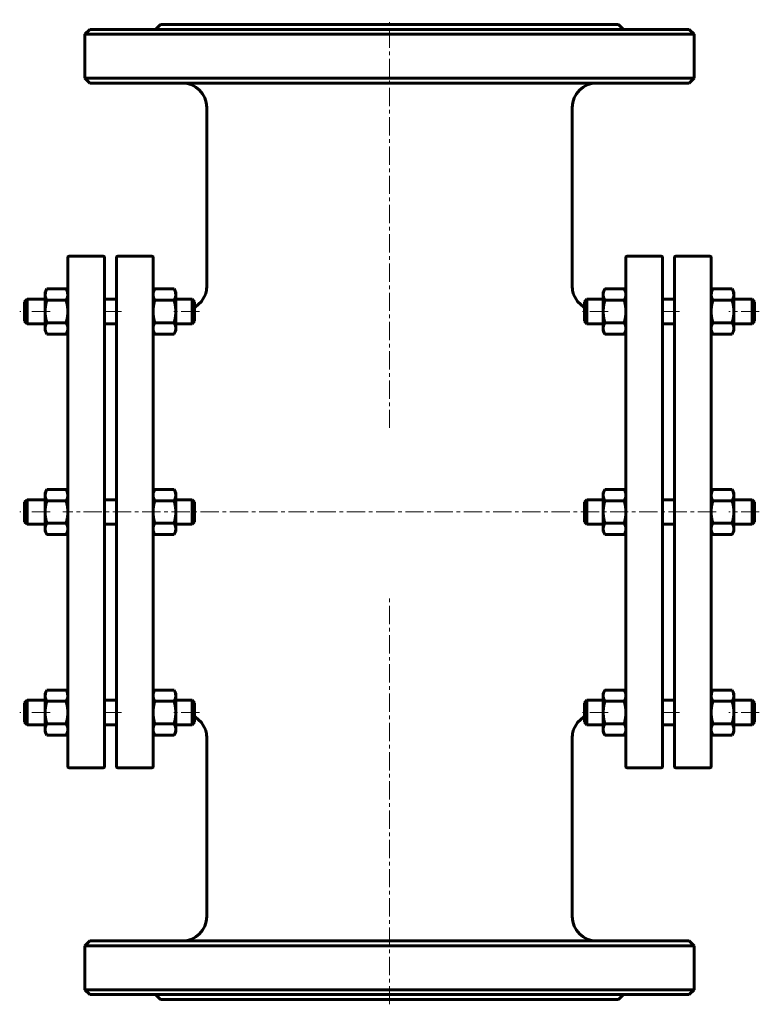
# Model space of a CAD drawing. Header units: millimetres. Extents: x 319 to 623, y 20 to 424.
import ezdxf

# ---------------------------------------------------------------- set-up
doc = ezdxf.new("R2010")
doc.units = ezdxf.units.MM
doc.linetypes.add('K5LT_AXLED', pattern=[12, 7.5, -1.5, 1.5, -1.5])
doc.linetypes.add('K5LT_BASIC', pattern=[0])
doc.layers.add('Системный слой (1)', color=7, linetype='Continuous', true_color=0x6c6c6c)

# ---------------------------------------------------------------- blocks, each defined once
blk = doc.blocks.new('U0')
at = {"layer": 'Системный слой (1)', "linetype": 'K5LT_BASIC', "lineweight": 60}
for p, q in [((382.58, 148.48), (382.57, 148.48)), ((382.98, 147.67), (382.58, 148.48)), ((383.21, 146.91), (382.98, 147.67)), ((383.29, 146.18), (383.21, 146.91))]:
    blk.add_line(p, q, dxfattribs=at)
blk = doc.blocks.new('U1')
at = {"layer": 'Системный слой (1)', "linetype": 'K5LT_BASIC', "lineweight": 60}
for p, q in [((374.07, 146.91), (373.99, 146.18)), ((374.3, 147.67), (374.07, 146.91)), ((374.7, 148.48), (374.3, 147.67)), ((374.7, 148.48), (374.7, 148.48))]:
    blk.add_line(p, q, dxfattribs=at)
blk = doc.blocks.new('U2')
at = {"layer": 'Системный слой (1)', "linetype": 'K5LT_BASIC', "lineweight": 60}
for p, q in [((603.07, 311.46), (602.99, 310.72)), ((603.3, 312.21), (603.07, 311.46)), ((603.7, 313.03), (603.3, 312.21)), ((603.7, 313.03), (603.7, 313.03))]:
    blk.add_line(p, q, dxfattribs=at)
blk = doc.blocks.new('U3')
at = {"layer": 'Системный слой (1)', "linetype": 'K5LT_BASIC', "lineweight": 60}
for p, q in [((611.58, 313.03), (611.57, 313.03)), ((611.98, 312.21), (611.58, 313.03)), ((612.21, 311.46), (611.98, 312.21)), ((612.29, 310.72), (612.21, 311.46))]:
    blk.add_line(p, q, dxfattribs=at)
blk = doc.blocks.new('U4')
at = {"layer": 'Системный слой (1)', "linetype": 'K5LT_BASIC', "lineweight": 60}
for p, q in [((338.28, 313.02), (338.27, 313.03)), ((338.68, 312.21), (338.28, 313.02)), ((338.91, 311.46), (338.68, 312.21)), ((338.99, 310.72), (338.91, 311.46))]:
    blk.add_line(p, q, dxfattribs=at)
blk = doc.blocks.new('U5')
at = {"layer": 'Системный слой (1)', "linetype": 'K5LT_BASIC', "lineweight": 60}
for p, q in [((329.77, 311.46), (329.69, 310.72)), ((330, 312.21), (329.77, 311.46)), ((330.4, 313.02), (330, 312.21)), ((330.4, 313.03), (330.4, 313.02))]:
    blk.add_line(p, q, dxfattribs=at)
blk = doc.blocks.new('U6')
at = {"layer": 'Системный слой (1)', "linetype": 'K5LT_BASIC', "lineweight": 60}
for p, q in [((374.7, 230.75), (374.3, 229.94)), ((374.7, 230.76), (374.7, 230.75)), ((374.07, 229.19), (373.99, 228.45)), ((374.3, 229.94), (374.07, 229.19))]:
    blk.add_line(p, q, dxfattribs=at)
blk = doc.blocks.new('U7')
at = {"layer": 'Системный слой (1)', "linetype": 'K5LT_BASIC', "lineweight": 60}
for p, q in [((382.58, 230.75), (382.57, 230.76)), ((382.98, 229.94), (382.58, 230.75)), ((383.21, 229.19), (382.98, 229.94)), ((383.29, 228.45), (383.21, 229.19))]:
    blk.add_line(p, q, dxfattribs=at)
blk = doc.blocks.new('U8')
at = {"layer": 'Системный слой (1)', "linetype": 'K5LT_BASIC', "lineweight": 60}
for p, q in [((603.07, 146.91), (602.99, 146.18)), ((603.3, 147.67), (603.07, 146.91)), ((603.7, 148.48), (603.3, 147.67)), ((603.7, 148.48), (603.7, 148.48))]:
    blk.add_line(p, q, dxfattribs=at)
blk = doc.blocks.new('U9')
at = {"layer": 'Системный слой (1)', "linetype": 'K5LT_BASIC', "lineweight": 60}
for p, q in [((611.58, 148.48), (611.57, 148.48)), ((611.98, 147.67), (611.58, 148.48)), ((612.21, 146.91), (611.98, 147.67)), ((612.29, 146.18), (612.21, 146.91))]:
    blk.add_line(p, q, dxfattribs=at)
blk = doc.blocks.new('U10')
at = {"layer": 'Системный слой (1)', "linetype": 'K5LT_BASIC', "lineweight": 60}
for p, q in [((374.07, 311.46), (373.99, 310.72)), ((374.3, 312.21), (374.07, 311.46)), ((374.7, 313.03), (374.3, 312.21)), ((374.7, 313.03), (374.7, 313.03))]:
    blk.add_line(p, q, dxfattribs=at)
blk = doc.blocks.new('U11')
at = {"layer": 'Системный слой (1)', "linetype": 'K5LT_BASIC', "lineweight": 60}
for p, q in [((382.58, 313.02), (382.57, 313.03)), ((382.98, 312.21), (382.58, 313.02)), ((383.21, 311.46), (382.98, 312.21)), ((383.29, 310.72), (383.21, 311.46))]:
    blk.add_line(p, q, dxfattribs=at)
blk = doc.blocks.new('U12')
at = {"layer": 'Системный слой (1)', "linetype": 'K5LT_BASIC', "lineweight": 60}
for p, q in [((338.28, 148.48), (338.27, 148.48)), ((338.68, 147.67), (338.28, 148.48)), ((338.91, 146.91), (338.68, 147.67)), ((338.99, 146.18), (338.91, 146.91))]:
    blk.add_line(p, q, dxfattribs=at)
blk = doc.blocks.new('U13')
at = {"layer": 'Системный слой (1)', "linetype": 'K5LT_BASIC', "lineweight": 60}
for p, q in [((329.77, 146.91), (329.69, 146.18)), ((330, 147.67), (329.77, 146.91)), ((330.4, 148.48), (330, 147.67)), ((330.4, 148.48), (330.4, 148.48))]:
    blk.add_line(p, q, dxfattribs=at)
blk = doc.blocks.new('U14')
at = {"layer": 'Системный слой (1)', "linetype": 'K5LT_BASIC', "lineweight": 60}
for p, q in [((338.28, 230.75), (338.27, 230.76)), ((338.68, 229.94), (338.28, 230.75)), ((338.91, 229.19), (338.68, 229.94)), ((338.99, 228.45), (338.91, 229.19))]:
    blk.add_line(p, q, dxfattribs=at)
blk = doc.blocks.new('U15')
at = {"layer": 'Системный слой (1)', "linetype": 'K5LT_BASIC', "lineweight": 60}
for p, q in [((330.4, 230.75), (330, 229.94)), ((330.4, 230.76), (330.4, 230.75)), ((329.77, 229.19), (329.69, 228.45)), ((330, 229.94), (329.77, 229.19))]:
    blk.add_line(p, q, dxfattribs=at)
blk = doc.blocks.new('U16')
at = {"layer": 'Системный слой (1)', "linetype": 'K5LT_BASIC', "lineweight": 60}
for p, q in [((603.7, 230.75), (603.3, 229.94)), ((603.7, 230.76), (603.7, 230.75)), ((603.07, 229.19), (602.99, 228.45)), ((603.3, 229.94), (603.07, 229.19))]:
    blk.add_line(p, q, dxfattribs=at)
blk = doc.blocks.new('U17')
at = {"layer": 'Системный слой (1)', "linetype": 'K5LT_BASIC', "lineweight": 60}
for p, q in [((611.58, 230.75), (611.57, 230.76)), ((611.98, 229.94), (611.58, 230.75)), ((612.21, 229.19), (611.98, 229.94)), ((612.29, 228.45), (612.21, 229.19))]:
    blk.add_line(p, q, dxfattribs=at)
blk = doc.blocks.new('U18')
at = {"layer": 'Системный слой (1)', "linetype": 'K5LT_BASIC', "lineweight": 60}
for p, q in [((391.25, 137.52), (390.99, 137.67)), ((393.84, 135.2), (391.25, 137.52)), ((395.43, 132.29), (393.84, 135.2)), ((395.85, 130.68), (395.43, 132.29)), ((395.95, 129.86), (395.85, 130.68)), ((395.98, 129.44), (395.95, 129.86)), ((395.99, 129.23), (395.98, 129.44)), ((395.99, 129.13), (395.99, 129.23)), ((395.99, 129.08), (395.99, 129.13)), ((395.99, 129.05), (395.99, 129.08)), ((395.99, 129.04), (395.99, 129.05)), ((395.99, 129.03), (395.99, 129.04)), ((395.99, 129.02), (395.99, 129.03)), ((395.99, 129.03), (395.99, 129.03)), ((395.99, 129.03), (395.99, 129.03)), ((395.99, 129.03), (395.99, 129.03)), ((395.99, 129.03), (395.99, 129.03)), ((395.99, 129.02), (395.99, 129.02)), ((395.99, 129.02), (395.99, 129.02)), ((395.99, 129.02), (395.99, 129.02)), ((395.99, 129.02), (395.99, 129.02))]:
    blk.add_line(p, q, dxfattribs=at)
blk = doc.blocks.new('U19')
at = {"layer": 'Системный слой (1)', "linetype": 'K5LT_BASIC', "lineweight": 60}
for p, q in [((548.14, 135.2), (550.72, 137.52)), ((550.72, 137.52), (550.99, 137.67)), ((546.54, 132.29), (548.14, 135.2)), ((545.99, 129.23), (546, 129.44)), ((546, 129.44), (546.02, 129.86)), ((546.02, 129.86), (546.13, 130.68)), ((546.13, 130.68), (546.54, 132.29)), ((545.99, 129.13), (545.99, 129.23)), ((545.99, 129.08), (545.99, 129.13)), ((545.99, 129.05), (545.99, 129.08)), ((545.99, 129.04), (545.99, 129.05)), ((545.99, 129.03), (545.99, 129.04)), ((545.99, 129.02), (545.99, 129.03)), ((545.99, 129.03), (545.99, 129.03)), ((545.99, 129.03), (545.99, 129.03)), ((545.99, 129.03), (545.99, 129.03)), ((545.99, 129.03), (545.99, 129.03)), ((545.99, 129.02), (545.99, 129.02)), ((545.99, 129.02), (545.99, 129.02)), ((545.99, 129.02), (545.99, 129.02)), ((545.99, 129.02), (545.99, 129.02))]:
    blk.add_line(p, q, dxfattribs=at)
blk = doc.blocks.new('U20')
at = {"layer": 'Системный слой (1)', "linetype": 'K5LT_BASIC', "lineweight": 60}
for p, q in [((395.85, 312.35), (395.43, 310.74)), ((395.95, 313.18), (395.85, 312.35)), ((395.98, 313.59), (395.95, 313.18)), ((395.99, 313.8), (395.98, 313.59)), ((395.99, 314.02), (395.99, 314.02)), ((395.99, 314.02), (395.99, 314.01)), ((395.99, 314.01), (395.99, 314.01)), ((395.99, 314.01), (395.99, 314.01)), ((395.99, 314.01), (395.99, 314.01)), ((395.99, 314.01), (395.99, 314.01)), ((395.99, 314.01), (395.99, 314.01)), ((395.99, 314.01), (395.99, 314.01)), ((395.99, 314.01), (395.99, 314)), ((395.99, 314), (395.99, 314)), ((395.99, 314), (395.99, 313.98)), ((395.99, 313.98), (395.99, 313.96)), ((395.99, 313.96), (395.99, 313.91)), ((395.99, 313.91), (395.99, 313.8)), ((393.84, 307.83), (391.25, 305.52)), ((395.43, 310.74), (393.84, 307.83)), ((391.25, 305.52), (390.99, 305.36))]:
    blk.add_line(p, q, dxfattribs=at)
blk = doc.blocks.new('U21')
at = {"layer": 'Системный слой (1)', "linetype": 'K5LT_BASIC', "lineweight": 60}
for p, q in [((545.99, 314.02), (545.99, 314.02)), ((545.99, 314.02), (545.99, 314.01)), ((545.99, 314.01), (545.99, 314.01)), ((545.99, 314.01), (545.99, 314.01)), ((545.99, 314.01), (545.99, 314.01)), ((545.99, 314.01), (545.99, 314.01)), ((545.99, 314.01), (545.99, 314.01)), ((545.99, 314.01), (545.99, 314.01)), ((545.99, 314.01), (545.99, 314)), ((545.99, 314), (545.99, 314)), ((545.99, 314), (545.99, 313.98)), ((545.99, 313.98), (545.99, 313.96)), ((545.99, 313.96), (545.99, 313.91)), ((545.99, 313.91), (545.99, 313.8)), ((545.99, 313.8), (546, 313.59)), ((546, 313.59), (546.02, 313.18)), ((546.02, 313.18), (546.13, 312.35)), ((546.13, 312.35), (546.54, 310.74)), ((546.54, 310.74), (548.14, 307.83)), ((548.14, 307.83), (550.72, 305.52)), ((550.72, 305.52), (550.99, 305.36))]:
    blk.add_line(p, q, dxfattribs=at)

msp = doc.modelspace()

# ---------------------------------------------------------------- linework, layer by layer
at = {"layer": 'Системный слой (1)', "linetype": 'K5LT_BASIC', "lineweight": 60}
for p, q in [((376.99, 421.52), (374.99, 419.52)), ((376.99, 421.52), (564.99, 421.52)), ((564.99, 421.52), (566.99, 419.52)), ((347.99, 419.52), (345.99, 417.52)), ((345.99, 399.52), (345.99, 417.52)), ((345.99, 417.52), (595.99, 417.52)), ((347.99, 419.52), (593.99, 419.52)), ((593.99, 419.52), (595.99, 417.52)), ((595.99, 399.52), (595.99, 417.52)), ((347.99, 397.52), (345.99, 399.52)), ((595.99, 399.52), (345.99, 399.52)), ((347.99, 397.52), (593.99, 397.52)), ((593.99, 397.52), (595.99, 399.52)), ((395.99, 314.02), (395.99, 387.52)), ((545.99, 314.02), (545.99, 387.52)), ((338.99, 117.02), (338.99, 326.02)), ((339.49, 326.52), (353.49, 326.52)), ((353.99, 326.02), (353.99, 117.02)), ((358.99, 117.02), (358.99, 326.02)), ((373.49, 326.52), (359.49, 326.52)), ((373.99, 326.02), (373.99, 117.02)), ((567.99, 326.02), (567.99, 117.02)), ((582.49, 326.52), (568.49, 326.52)), ((582.99, 117.02), (582.99, 326.02)), ((587.99, 326.02), (587.99, 117.02)), ((588.49, 326.52), (602.49, 326.52)), ((602.99, 117.02), (602.99, 326.02)), ((329.69, 311.79), (330.4, 313.02)), ((329.69, 310.72), (329.69, 311.79)), ((330.4, 313.03), (338.27, 313.03)), ((338.99, 311.79), (338.28, 313.02)), ((373.99, 311.79), (374.7, 313.03)), ((374.7, 313.03), (382.57, 313.03)), ((383.29, 311.79), (382.58, 313.03)), ((383.29, 311.79), (383.29, 310.72)), ((558.69, 311.79), (559.4, 313.03)), ((558.69, 310.72), (558.69, 311.79)), ((559.4, 313.03), (567.27, 313.03)), ((567.99, 311.79), (567.27, 313.03)), ((602.99, 311.79), (603.7, 313.03)), ((603.7, 313.03), (611.57, 313.03)), ((612.29, 311.79), (611.58, 313.03)), ((612.29, 311.79), (612.29, 310.72)), ((321.24, 307.79), (322.24, 308.79)), ((321.24, 299.79), (321.24, 307.79)), ((322.24, 308.79), (322.24, 298.79)), ((322.24, 308.79), (329.69, 308.79)), ((329.69, 303.8), (329.69, 310.72)), ((330.4, 308.42), (338.27, 308.42)), ((353.99, 308.79), (358.99, 308.79)), ((374.7, 308.41), (382.57, 308.41)), ((383.29, 310.72), (383.29, 303.8)), ((383.29, 308.79), (389.99, 308.79)), ((390.99, 307.79), (389.99, 308.79)), ((389.99, 298.79), (389.99, 308.79)), ((390.99, 307.79), (390.99, 299.79)), ((550.99, 307.79), (551.99, 308.79)), ((550.99, 307.79), (550.99, 299.79)), ((551.99, 298.79), (551.99, 308.79)), ((551.99, 308.79), (558.69, 308.79)), ((558.69, 303.79), (558.69, 310.72)), ((559.4, 308.41), (567.27, 308.41)), ((582.99, 308.79), (587.99, 308.79)), ((603.7, 308.41), (611.57, 308.41)), ((612.29, 310.72), (612.29, 303.79)), ((612.29, 308.79), (619.74, 308.79)), ((619.74, 308.79), (619.74, 298.79)), ((620.74, 307.79), (619.74, 308.79)), ((620.74, 299.79), (620.74, 307.79)), ((329.69, 296.87), (329.69, 303.8)), ((383.29, 303.8), (383.29, 296.86)), ((558.69, 296.86), (558.69, 303.79)), ((612.29, 303.79), (612.29, 296.86)), ((321.24, 299.79), (322.24, 298.79)), ((330.4, 299.18), (338.27, 299.18)), ((374.7, 299.18), (382.57, 299.18)), ((390.99, 299.79), (389.99, 298.79)), ((550.99, 299.79), (551.99, 298.79)), ((559.4, 299.17), (567.27, 299.17)), ((603.7, 299.18), (611.57, 299.18)), ((620.74, 299.79), (619.74, 298.79)), ((322.24, 298.79), (329.69, 298.79)), ((329.69, 295.79), (329.69, 296.87)), ((329.69, 295.79), (330.4, 294.56)), ((338.99, 295.79), (338.28, 294.56)), ((353.99, 298.79), (358.99, 298.79)), ((373.99, 295.79), (374.7, 294.56)), ((383.29, 295.79), (382.58, 294.56)), ((383.29, 298.79), (389.99, 298.79)), ((383.29, 296.86), (383.29, 295.79)), ((551.99, 298.79), (558.69, 298.79)), ((558.69, 295.79), (558.69, 296.86)), ((558.69, 295.79), (559.4, 294.55)), ((567.99, 295.79), (567.27, 294.55)), ((582.99, 298.79), (587.99, 298.79)), ((602.99, 295.79), (603.7, 294.56)), ((612.29, 295.79), (611.58, 294.56)), ((612.29, 298.79), (619.74, 298.79)), ((612.29, 296.86), (612.29, 295.79)), ((330.4, 294.55), (330.4, 294.56)), ((330.4, 294.55), (338.27, 294.55)), ((338.28, 294.56), (338.27, 294.55)), ((374.7, 294.55), (374.7, 294.56)), ((374.7, 294.55), (382.57, 294.55)), ((382.58, 294.56), (382.57, 294.55)), ((559.4, 294.55), (567.27, 294.55)), ((603.7, 294.55), (603.7, 294.56)), ((603.7, 294.55), (611.57, 294.55)), ((611.58, 294.56), (611.57, 294.55)), ((329.69, 229.52), (330.4, 230.75)), ((330.4, 230.76), (338.27, 230.76)), ((338.99, 229.52), (338.28, 230.75)), ((373.99, 229.52), (374.7, 230.75)), ((374.7, 230.76), (382.57, 230.76)), ((383.29, 229.52), (382.58, 230.75)), ((558.69, 229.52), (559.4, 230.76)), ((559.4, 230.76), (567.27, 230.76)), ((567.99, 229.52), (567.27, 230.76)), ((602.99, 229.52), (603.7, 230.75)), ((603.7, 230.76), (611.57, 230.76)), ((612.29, 229.52), (611.58, 230.75)), ((612.29, 229.52), (611.58, 230.75)), ((321.24, 225.52), (322.24, 226.52)), ((322.24, 226.52), (322.24, 216.52)), ((322.24, 226.52), (329.69, 226.52)), ((329.69, 228.45), (329.69, 229.52)), ((329.69, 221.53), (329.69, 228.45)), ((353.99, 226.52), (358.99, 226.52)), ((383.29, 229.52), (383.29, 228.45)), ((383.29, 228.45), (383.29, 221.52)), ((383.29, 226.52), (389.99, 226.52)), ((389.99, 216.52), (389.99, 226.52)), ((390.99, 225.52), (389.99, 226.52)), ((550.99, 225.52), (551.99, 226.52)), ((551.99, 216.52), (551.99, 226.52)), ((551.99, 226.52), (558.69, 226.52)), ((558.69, 228.45), (558.69, 229.52)), ((558.69, 221.52), (558.69, 228.45)), ((582.99, 226.52), (587.99, 226.52)), ((612.29, 229.52), (612.29, 228.45)), ((612.29, 228.45), (612.29, 221.52)), ((612.29, 226.52), (619.74, 226.52)), ((620.74, 225.52), (619.74, 226.52)), ((619.74, 226.52), (619.74, 216.52)), ((321.24, 217.52), (321.24, 225.52)), ((330.4, 226.14), (338.27, 226.14)), ((374.7, 226.14), (382.57, 226.14)), ((390.99, 225.52), (390.99, 217.52)), ((550.99, 225.52), (550.99, 217.52)), ((559.4, 226.14), (567.27, 226.14)), ((603.7, 226.14), (611.57, 226.14)), ((620.74, 217.52), (620.74, 225.52)), ((329.69, 214.59), (329.69, 221.53)), ((383.29, 221.52), (383.29, 214.59)), ((558.69, 214.59), (558.69, 221.52)), ((612.29, 221.52), (612.29, 214.59)), ((321.24, 217.52), (322.24, 216.52)), ((322.24, 216.52), (329.69, 216.52)), ((329.69, 213.52), (329.69, 214.59)), ((330.4, 216.91), (338.27, 216.91)), ((353.99, 216.52), (358.99, 216.52)), ((374.7, 216.9), (382.57, 216.9)), ((383.29, 216.52), (389.99, 216.52)), ((383.29, 214.59), (383.29, 213.52)), ((390.99, 217.52), (389.99, 216.52)), ((550.99, 217.52), (551.99, 216.52)), ((551.99, 216.52), (558.69, 216.52)), ((558.69, 213.52), (558.69, 214.59)), ((559.4, 216.9), (567.27, 216.9)), ((582.99, 216.52), (587.99, 216.52)), ((603.7, 216.9), (611.57, 216.9)), ((612.29, 216.52), (619.74, 216.52)), ((612.29, 214.59), (612.29, 213.52)), ((620.74, 217.52), (619.74, 216.52)), ((329.69, 213.52), (330.4, 212.28)), ((330.4, 212.28), (330.4, 212.28)), ((330.4, 212.28), (338.27, 212.28)), ((338.28, 212.28), (338.27, 212.28)), ((338.99, 213.52), (338.28, 212.28)), ((338.28, 212.28), (338.28, 212.28)), ((373.99, 213.52), (374.7, 212.28)), ((374.7, 212.28), (382.57, 212.28)), ((374.7, 212.28), (374.7, 212.28)), ((382.58, 212.28), (382.57, 212.28)), ((383.29, 213.52), (382.58, 212.28)), ((558.69, 213.52), (559.4, 212.28)), ((559.4, 212.28), (567.27, 212.28)), ((567.99, 213.52), (567.27, 212.28)), ((602.99, 213.52), (603.7, 212.28)), ((603.7, 212.28), (611.57, 212.28)), ((603.7, 212.28), (603.7, 212.28)), ((611.58, 212.28), (611.57, 212.28)), ((612.29, 213.52), (611.58, 212.28)), ((611.58, 212.28), (611.58, 212.28)), ((329.69, 147.25), (330.4, 148.48)), ((329.69, 146.18), (329.69, 147.25)), ((329.69, 139.25), (329.69, 146.18)), ((330.4, 148.48), (338.27, 148.48)), ((338.99, 147.25), (338.28, 148.48)), ((373.99, 147.25), (374.7, 148.48)), ((374.7, 148.48), (382.57, 148.48)), ((383.29, 147.25), (382.58, 148.48)), ((383.29, 147.25), (383.29, 146.18)), ((383.29, 146.18), (383.29, 139.25)), ((558.69, 147.25), (559.4, 148.48)), ((558.69, 146.17), (558.69, 147.25)), ((558.69, 139.25), (558.69, 146.17)), ((559.4, 148.48), (567.27, 148.48)), ((567.99, 147.25), (567.27, 148.48)), ((602.99, 147.25), (603.7, 148.48)), ((603.7, 148.48), (611.57, 148.48)), ((612.29, 147.25), (611.58, 148.48)), ((612.29, 147.25), (612.29, 146.18)), ((612.29, 146.18), (612.29, 139.25)), ((321.24, 143.25), (322.24, 144.25)), ((321.24, 135.25), (321.24, 143.25)), ((322.24, 144.25), (329.69, 144.25)), ((322.24, 144.25), (322.24, 134.25)), ((330.4, 143.87), (338.27, 143.87)), ((353.99, 144.25), (358.99, 144.25)), ((374.7, 143.87), (382.57, 143.87)), ((383.29, 144.25), (389.99, 144.25)), ((390.99, 143.25), (389.99, 144.25)), ((389.99, 134.25), (389.99, 144.25)), ((390.99, 143.25), (390.99, 135.25)), ((550.99, 143.25), (551.99, 144.25)), ((550.99, 143.25), (550.99, 135.25)), ((551.99, 144.25), (558.69, 144.25)), ((551.99, 134.25), (551.99, 144.25)), ((559.4, 143.86), (567.27, 143.86)), ((582.99, 144.25), (587.99, 144.25)), ((603.7, 143.87), (611.57, 143.87)), ((612.29, 144.25), (619.74, 144.25)), ((619.74, 144.25), (619.74, 134.25)), ((620.74, 143.25), (619.74, 144.25)), ((620.74, 135.25), (620.74, 143.25)), ((329.69, 132.32), (329.69, 139.25)), ((383.29, 139.25), (383.29, 132.32)), ((558.69, 132.32), (558.69, 139.25)), ((612.29, 139.25), (612.29, 132.32)), ((321.24, 135.25), (322.24, 134.25)), ((322.24, 134.25), (329.69, 134.25)), ((330.4, 134.63), (338.27, 134.63)), ((353.99, 134.25), (358.99, 134.25)), ((374.7, 134.63), (382.57, 134.63)), ((383.29, 134.25), (389.99, 134.25)), ((390.99, 135.25), (389.99, 134.25)), ((550.99, 135.25), (551.99, 134.25)), ((551.99, 134.25), (558.69, 134.25)), ((559.4, 134.63), (567.27, 134.63)), ((582.99, 134.25), (587.99, 134.25)), ((603.7, 134.63), (611.57, 134.63)), ((612.29, 134.25), (619.74, 134.25)), ((620.74, 135.25), (619.74, 134.25)), ((329.69, 131.25), (329.69, 132.32)), ((329.69, 131.25), (330.4, 130.01)), ((330.4, 130.01), (338.27, 130.01)), ((330.4, 130.01), (330.4, 130.01)), ((338.28, 130.01), (338.27, 130.01)), ((338.99, 131.25), (338.28, 130.01)), ((373.99, 131.25), (374.7, 130.01)), ((374.7, 130.01), (382.57, 130.01)), ((374.7, 130.01), (374.7, 130.01)), ((382.58, 130.01), (382.57, 130.01)), ((383.29, 131.25), (382.58, 130.01)), ((383.29, 132.32), (383.29, 131.25)), ((558.69, 131.25), (558.69, 132.32)), ((558.69, 131.25), (559.4, 130.01)), ((559.4, 130.01), (567.27, 130.01)), ((567.99, 131.25), (567.27, 130.01)), ((602.99, 131.25), (603.7, 130.01)), ((603.7, 130.01), (611.57, 130.01)), ((603.7, 130.01), (603.7, 130.01)), ((611.58, 130.01), (611.57, 130.01)), ((612.29, 131.25), (611.58, 130.01)), ((612.29, 132.32), (612.29, 131.25)), ((395.99, 55.52), (395.99, 129.02)), ((545.99, 55.52), (545.99, 129.02)), ((339.49, 116.52), (353.49, 116.52)), ((373.49, 116.52), (359.49, 116.52)), ((582.49, 116.52), (568.49, 116.52)), ((588.49, 116.52), (602.49, 116.52)), ((347.99, 45.52), (345.99, 43.52)), ((593.99, 45.52), (347.99, 45.52)), ((593.99, 45.52), (595.99, 43.52)), ((345.99, 43.52), (595.99, 43.52)), ((345.99, 25.52), (345.99, 43.52)), ((595.99, 25.52), (595.99, 43.52)), ((595.99, 25.52), (345.99, 25.52)), ((347.99, 23.52), (345.99, 25.52)), ((593.99, 23.52), (595.99, 25.52)), ((347.99, 23.52), (593.99, 23.52)), ((376.99, 21.52), (374.99, 23.52)), ((376.99, 21.52), (564.99, 21.52)), ((564.99, 21.52), (566.99, 23.52))]:
    msp.add_line(p, q, dxfattribs=at)
at = {"layer": 'Системный слой (1)', "linetype": 'K5LT_AXLED', "lineweight": 18}
for p, q in [((470.99, 256), (470.99, 423.52)), ((331.69, 303.79), (319.24, 303.79)), ((360.99, 303.79), (351.99, 303.79)), ((392.99, 303.79), (381.29, 303.79)), ((560.69, 303.79), (548.99, 303.79)), ((589.99, 303.79), (580.99, 303.79)), ((622.74, 303.79), (610.29, 303.79)), ((331.69, 221.52), (319.24, 221.52)), ((604.99, 221.52), (336.99, 221.52)), ((622.74, 221.52), (610.29, 221.52)), ((470.99, 19.52), (470.99, 187.03)), ((331.69, 139.25), (319.24, 139.25)), ((360.99, 139.25), (351.99, 139.25)), ((392.99, 139.25), (381.29, 139.25)), ((560.69, 139.25), (548.99, 139.25)), ((589.99, 139.25), (580.99, 139.25)), ((622.74, 139.25), (610.29, 139.25))]:
    msp.add_line(p, q, dxfattribs=at)
at = {"layer": 'Системный слой (1)', "linetype": 'K5LT_BASIC', "lineweight": 60}
for centre, radius, start, end in [((385.99, 387.52), 10, 0, 90), ((555.99, 387.52), 10, 90, 180), ((339.49, 326.02), 0.5, 90, 180), ((353.49, 326.02), 0.5, 0, 90), ((359.49, 326.02), 0.5, 90, 180), ((373.49, 326.02), 0.5, 0, 90), ((568.49, 326.02), 0.5, 90, 180), ((582.49, 326.02), 0.5, 0, 90), ((588.49, 326.02), 0.5, 90, 180), ((602.49, 326.02), 0.5, 0, 90), ((339.49, 117.02), 0.5, 180, 270), ((353.49, 117.02), 0.5, 270, 0), ((359.49, 117.02), 0.5, 180, 270), ((373.49, 117.02), 0.5, 270, 0), ((568.49, 117.02), 0.5, 180, 270), ((582.49, 117.02), 0.5, 270, 0), ((588.49, 117.02), 0.5, 180, 270), ((602.49, 117.02), 0.5, 270, 0), ((385.99, 55.52), 10, 270, 0), ((555.99, 55.52), 10, 180, 270)]:
    msp.add_arc(centre, radius, start, end, dxfattribs=at)
for points in [[(559.4, 313.03), (558.69, 311.79), (558.69, 310.72)], [(567.99, 310.72), (567.99, 311.79), (567.27, 313.03)], [(329.69, 310.72), (329.69, 309.65), (330.4, 308.42)], [(330.4, 308.42), (329.69, 305.94), (329.69, 303.8)], [(338.27, 308.42), (338.99, 309.65), (338.99, 310.72)], [(338.99, 303.8), (338.99, 305.94), (338.27, 308.42)], [(373.99, 310.72), (373.99, 309.65), (374.7, 308.41)], [(374.7, 308.41), (373.99, 305.94), (373.99, 303.8)], [(382.57, 308.41), (383.29, 309.65), (383.29, 310.72)], [(383.29, 303.8), (383.29, 305.94), (382.57, 308.41)], [(558.69, 310.72), (558.69, 309.65), (559.4, 308.41)], [(559.4, 308.41), (558.69, 305.93), (558.69, 303.79)], [(567.27, 308.41), (567.99, 309.65), (567.99, 310.72)], [(567.99, 303.79), (567.99, 305.93), (567.27, 308.41)], [(602.99, 310.72), (602.99, 309.65), (603.7, 308.41)], [(603.7, 308.41), (602.99, 305.94), (602.99, 303.79)], [(611.57, 308.41), (612.29, 309.65), (612.29, 310.72)], [(612.29, 303.79), (612.29, 305.94), (611.57, 308.41)], [(329.69, 303.8), (329.69, 301.65), (330.4, 299.18)], [(338.27, 299.18), (338.99, 301.65), (338.99, 303.8)], [(373.99, 303.8), (373.99, 301.65), (374.7, 299.18)], [(382.57, 299.18), (383.29, 301.65), (383.29, 303.8)], [(558.69, 303.79), (558.69, 301.65), (559.4, 299.17)], [(567.27, 299.17), (567.99, 301.65), (567.99, 303.79)], [(602.99, 303.79), (602.99, 301.65), (603.7, 299.18)], [(611.57, 299.18), (612.29, 301.65), (612.29, 303.79)], [(330.4, 299.18), (329.69, 297.94), (329.69, 296.87)], [(338.99, 296.87), (338.99, 297.94), (338.27, 299.18)], [(374.7, 299.18), (373.99, 297.94), (373.99, 296.86)], [(383.29, 296.86), (383.29, 297.94), (382.57, 299.18)], [(559.4, 299.17), (558.69, 297.93), (558.69, 296.86)], [(567.99, 296.86), (567.99, 297.93), (567.27, 299.17)], [(603.7, 299.18), (602.99, 297.94), (602.99, 296.86)], [(612.29, 296.86), (612.29, 297.94), (611.57, 299.18)], [(329.69, 296.87), (329.69, 295.79), (330.4, 294.55)], [(338.27, 294.55), (338.99, 295.79), (338.99, 296.87)], [(373.99, 296.86), (373.99, 295.79), (374.7, 294.55)], [(382.57, 294.55), (383.29, 295.79), (383.29, 296.86)], [(558.69, 296.86), (558.69, 295.79), (559.4, 294.55)], [(567.27, 294.55), (567.99, 295.79), (567.99, 296.86)], [(602.99, 296.86), (602.99, 295.79), (603.7, 294.55)], [(611.57, 294.55), (612.29, 295.79), (612.29, 296.86)], [(559.4, 230.76), (558.69, 229.52), (558.69, 228.45)], [(567.99, 228.45), (567.99, 229.52), (567.27, 230.76)], [(329.69, 228.45), (329.69, 227.38), (330.4, 226.14)], [(338.27, 226.14), (338.99, 227.38), (338.99, 228.45)], [(373.99, 228.45), (373.99, 227.38), (374.7, 226.14)], [(382.57, 226.14), (383.29, 227.38), (383.29, 228.45)], [(558.69, 228.45), (558.69, 227.37), (559.4, 226.14)], [(567.27, 226.14), (567.99, 227.37), (567.99, 228.45)], [(602.99, 228.45), (602.99, 227.38), (603.7, 226.14)], [(611.57, 226.14), (612.29, 227.38), (612.29, 228.45)], [(330.4, 226.14), (329.69, 223.67), (329.69, 221.53)], [(338.99, 221.53), (338.99, 223.67), (338.27, 226.14)], [(374.7, 226.14), (373.99, 223.67), (373.99, 221.52)], [(383.29, 221.52), (383.29, 223.67), (382.57, 226.14)], [(559.4, 226.14), (558.69, 223.66), (558.69, 221.52)], [(567.99, 221.52), (567.99, 223.66), (567.27, 226.14)], [(603.7, 226.14), (602.99, 223.67), (602.99, 221.52)], [(612.29, 221.52), (612.29, 223.67), (611.57, 226.14)], [(329.69, 221.53), (329.69, 219.38), (330.4, 216.91)], [(338.27, 216.91), (338.99, 219.38), (338.99, 221.53)], [(373.99, 221.52), (373.99, 219.38), (374.7, 216.9)], [(382.57, 216.9), (383.29, 219.38), (383.29, 221.52)], [(558.69, 221.52), (558.69, 219.37), (559.4, 216.9)], [(567.27, 216.9), (567.99, 219.37), (567.99, 221.52)], [(602.99, 221.52), (602.99, 219.38), (603.7, 216.9)], [(611.57, 216.9), (612.29, 219.38), (612.29, 221.52)], [(330.4, 216.91), (329.69, 215.67), (329.69, 214.59)], [(329.69, 214.59), (329.69, 213.52), (330.4, 212.28)], [(338.99, 214.59), (338.99, 215.67), (338.27, 216.91)], [(338.27, 212.28), (338.99, 213.52), (338.99, 214.59)], [(374.7, 216.9), (373.99, 215.67), (373.99, 214.59)], [(373.99, 214.59), (373.99, 213.52), (374.7, 212.28)], [(383.29, 214.59), (383.29, 215.67), (382.57, 216.9)], [(382.57, 212.28), (383.29, 213.52), (383.29, 214.59)], [(559.4, 216.9), (558.69, 215.66), (558.69, 214.59)], [(558.69, 214.59), (558.69, 213.52), (559.4, 212.28)], [(567.99, 214.59), (567.99, 215.66), (567.27, 216.9)], [(567.27, 212.28), (567.99, 213.52), (567.99, 214.59)], [(603.7, 216.9), (602.99, 215.66), (602.99, 214.59)], [(602.99, 214.59), (602.99, 213.52), (603.7, 212.28)], [(612.29, 214.59), (612.29, 215.66), (611.57, 216.9)], [(611.57, 212.28), (612.29, 213.52), (612.29, 214.59)], [(329.69, 146.18), (329.69, 145.11), (330.4, 143.87)], [(338.27, 143.87), (338.99, 145.11), (338.99, 146.18)], [(373.99, 146.18), (373.99, 145.11), (374.7, 143.87)], [(382.57, 143.87), (383.29, 145.11), (383.29, 146.18)], [(559.4, 148.48), (558.69, 147.25), (558.69, 146.17)], [(558.69, 146.17), (558.69, 145.1), (559.4, 143.86)], [(567.99, 146.17), (567.99, 147.25), (567.27, 148.48)], [(567.27, 143.86), (567.99, 145.1), (567.99, 146.17)], [(602.99, 146.18), (602.99, 145.1), (603.7, 143.87)], [(611.57, 143.87), (612.29, 145.1), (612.29, 146.18)], [(330.4, 143.87), (329.69, 141.4), (329.69, 139.25)], [(338.99, 139.25), (338.99, 141.4), (338.27, 143.87)], [(374.7, 143.87), (373.99, 141.39), (373.99, 139.25)], [(383.29, 139.25), (383.29, 141.39), (382.57, 143.87)], [(559.4, 143.86), (558.69, 141.39), (558.69, 139.25)], [(567.99, 139.25), (567.99, 141.39), (567.27, 143.86)], [(603.7, 143.87), (602.99, 141.39), (602.99, 139.25)], [(612.29, 139.25), (612.29, 141.39), (611.57, 143.87)], [(329.69, 139.25), (329.69, 137.11), (330.4, 134.63)], [(338.27, 134.63), (338.99, 137.11), (338.99, 139.25)], [(373.99, 139.25), (373.99, 137.11), (374.7, 134.63)], [(382.57, 134.63), (383.29, 137.11), (383.29, 139.25)], [(558.69, 139.25), (558.69, 137.1), (559.4, 134.63)], [(567.27, 134.63), (567.99, 137.1), (567.99, 139.25)], [(602.99, 139.25), (602.99, 137.11), (603.7, 134.63)], [(611.57, 134.63), (612.29, 137.11), (612.29, 139.25)], [(330.4, 134.63), (329.69, 133.39), (329.69, 132.32)], [(338.99, 132.32), (338.99, 133.39), (338.27, 134.63)], [(374.7, 134.63), (373.99, 133.39), (373.99, 132.32)], [(383.29, 132.32), (383.29, 133.39), (382.57, 134.63)], [(559.4, 134.63), (558.69, 133.39), (558.69, 132.32)], [(567.99, 132.32), (567.99, 133.39), (567.27, 134.63)], [(603.7, 134.63), (602.99, 133.39), (602.99, 132.32)], [(612.29, 132.32), (612.29, 133.39), (611.57, 134.63)], [(329.69, 132.32), (329.69, 131.25), (330.4, 130.01)], [(338.27, 130.01), (338.99, 131.25), (338.99, 132.32)], [(373.99, 132.32), (373.99, 131.25), (374.7, 130.01)], [(382.57, 130.01), (383.29, 131.25), (383.29, 132.32)], [(558.69, 132.32), (558.69, 131.25), (559.4, 130.01)], [(567.27, 130.01), (567.99, 131.25), (567.99, 132.32)], [(602.99, 132.32), (602.99, 131.25), (603.7, 130.01)], [(611.57, 130.01), (612.29, 131.25), (612.29, 132.32)]]:
    msp.add_rational_spline(points, [1, 1.0379548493, 1], degree=2, dxfattribs=at)

# ---------------------------------------------------------------- block references
at = {"layer": 'Системный слой (1)'}
for name in ['U5', 'U4', 'U10', 'U11', 'U20', 'U21', 'U2', 'U3', 'U15', 'U14', 'U6', 'U7', 'U16', 'U17', 'U13', 'U12', 'U1', 'U0', 'U8', 'U9', 'U18', 'U19']:
    msp.add_blockref(name, (0, 0), dxfattribs=at)

doc.saveas('drawing.dxf')
